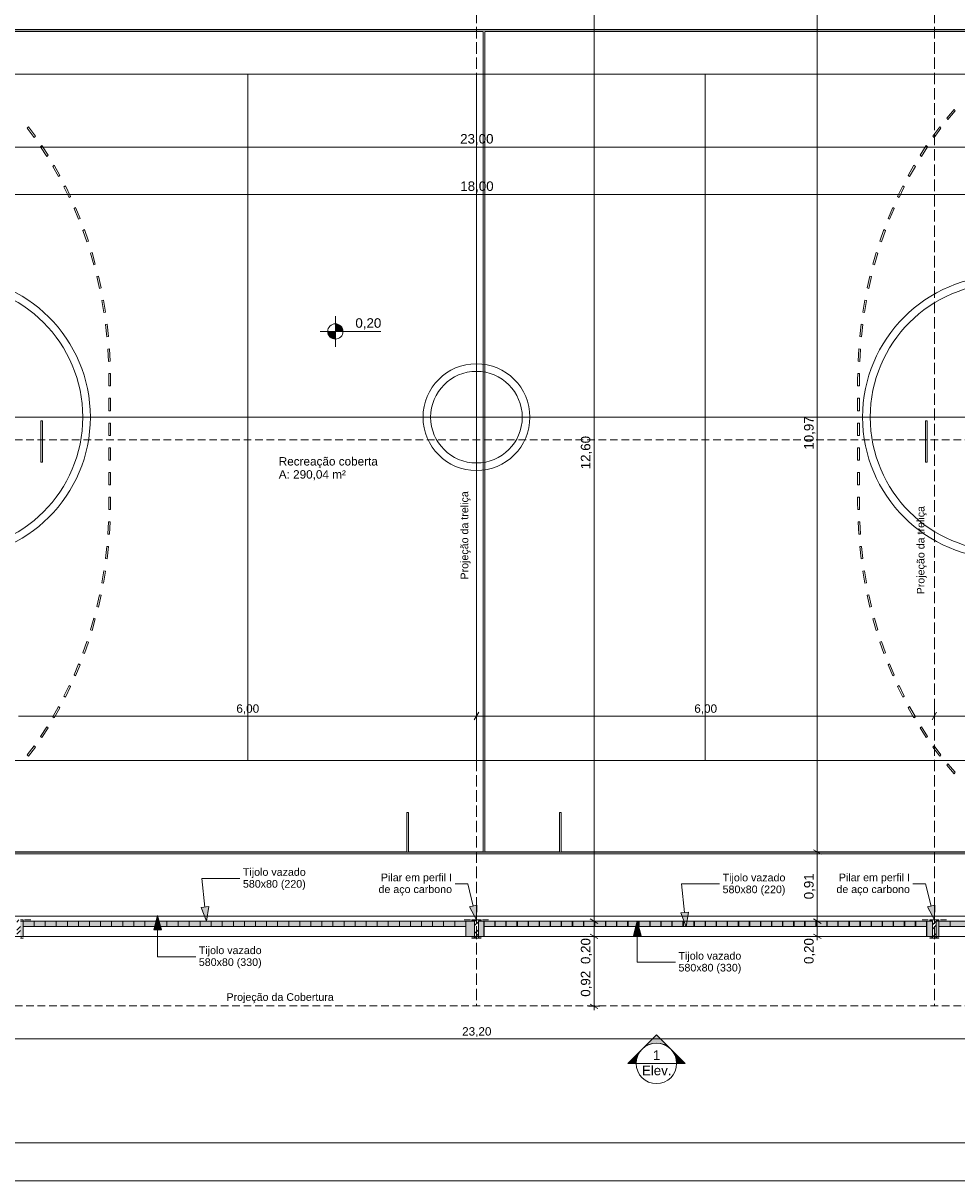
# Model space of a CAD drawing. Header units: millimetres. Extents: x 0 to 1917, y 0 to 847.
# Tile 3 of 230: x 359 to 604, y 0 to 303. Entities that reach past the tile are written whole.
import ezdxf

# ---------------------------------------------------------------- set-up
doc = ezdxf.new("R2010")
doc.units = ezdxf.units.MM
doc.header["$MEASUREMENT"] = 0
doc.set_wipeout_variables(frame=1)
for name, pattern in [('Linha Tracejada 2_1', [3, 2, -1]), ('Linha Tracejada 3_1', [4, 3, -1]), ('Wipeout_Contour', [1000, 0, -1000])]:
    doc.linetypes.add(name, pattern=pattern)
for name, color, linetype in [('Cobertura.ARQ', 7, 'Continuous'), ('Cota.2D', 7, 'Continuous'), ('Interior - Mobiliário', 7, 'Continuous'), ('Laje.ARQ', 7, 'Continuous'), ('levanta_71_LOTE', 7, 'Continuous'), ('levanta_d1_ESCOLA', 7, 'Continuous'), ('Linha & Trama.2D', 7, 'Continuous'), ('Marcador - Corte & Elevação.2D', 7, 'Continuous'), ('Parede.ARQ', 7, 'Continuous'), ('Pilar.ARQ', 7, 'Continuous'), ('Rótulo.2D', 7, 'Continuous'), ('Texto.2D', 7, 'Continuous')]:
    doc.layers.add(name, color=color, linetype=linetype)
doc.styles.add('GENERATED_STYLE_1', font='arial.ttf')
pattern_1 = [(45, (-3320.6625, -5.4271), (-1.5909903, 1.5909903), []), (45, (-3321.1928, -4.8968), (-1.5909903, 1.5909903), [])]

msp = doc.modelspace()

# ---------------------------------------------------------------- hatches: boundary and pattern name
at = {"layer": 'Cota.2D', "linetype": 'Continuous', "lineweight": 0}
for points in [[(441.27, 222.56), (443.27, 222.56), (443.12, 223.32), (442.69, 223.97), (442.04, 224.41), (441.27, 224.56)], [(441.27, 222.56), (439.27, 222.56), (439.42, 221.79), (439.86, 221.15), (440.51, 220.71), (441.27, 220.56)]]:
    msp.add_hatch(color=161, dxfattribs=at).paths.add_polyline_path(points)
at = {"layer": 'Marcador - Corte & Elevação.2D', "linetype": 'Continuous', "lineweight": 0}
for points in [[(521.66, 34.53, -0.414214), (529.16, 34.53), (525.41, 38.28)], [(517.91, 30.78), (520.11, 30.78, -0.198912), (521.66, 34.53)], [(532.91, 30.78), (529.16, 34.53, -0.198912), (530.72, 30.78)]]:
    msp.add_hatch(color=161, dxfattribs=at).paths.add_polyline_path(points)
at = {"layer": 'Parede.ARQ', "linetype": 'Continuous', "lineweight": 0}
for color, points in [(35, [(358.75, 68.04), (358.75, 64.04), (359.45, 64.04), (359.45, 68.04)]), (255, [(475.45, 66.64), (475.45, 68.04), (359.45, 68.04), (359.45, 66.64)]), (255, [(475.45, 66.64), (475.45, 68.04), (359.45, 68.04), (359.45, 66.64)]), (35, [(477.76, 68.04), (475.45, 68.04), (475.45, 64.04), (477.76, 64.04)]), (35, [(478.75, 68.04), (478.75, 64.04), (480.16, 64.04), (480.16, 68.04)]), (255, [(596.16, 66.64), (596.16, 68.04), (480.16, 68.04), (480.16, 66.64)]), (255, [(480.28, 66.64), (596.28, 66.64), (596.28, 68.04), (480.28, 68.04)]), (35, [(596.28, 64.04), (597.76, 64.04), (597.76, 68.04), (596.28, 68.04)]), (35, [(598.75, 68.04), (598.75, 64.04), (599.45, 64.04), (599.45, 68.04)]), (255, [(707.45, 66.64), (707.45, 68.04), (599.45, 68.04), (599.45, 66.64)]), (255, [(707.45, 66.64), (707.45, 68.04), (599.45, 68.04), (599.45, 66.64)])]:
    msp.add_hatch(color=color, dxfattribs=at).paths.add_polyline_path(points)
at = {"layer": 'Pilar.ARQ', "linetype": 'Continuous', "lineweight": 0}
h = msp.add_hatch(dxfattribs=at)
h.set_pattern_fill('AÇO_0001', color=151, style=0, pattern_type=2)
h.set_pattern_definition(pattern_1)
h.paths.add_polyline_path([(359.45, 63.57), (359.45, 63.62), (359.44, 63.67), (359.39, 63.7), (358.82, 63.78), (358.77, 63.8), (358.75, 63.85), (358.75, 68.08), (358.77, 68.13), (358.82, 68.16), (359.39, 68.24), (359.44, 68.26), (359.45, 68.32), (359.45, 68.37), (358.75, 68.37), (357.76, 68.37), (357.05, 68.37), (357.05, 68.32), (357.07, 68.26), (357.12, 68.24), (357.69, 68.16), (357.74, 68.13), (357.76, 68.08), (357.76, 63.85), (357.74, 63.8), (357.69, 63.78), (357.12, 63.7), (357.07, 63.67), (357.05, 63.62), (357.05, 63.57), (357.76, 63.57), (358.75, 63.57)])
at = {"layer": 'Rótulo.2D', "linetype": 'Continuous', "lineweight": 0}
for points in [[(407.51, 68.04), (408.09, 71.86), (406.1, 71.64)], [(533.22, 66.59), (533.79, 70.41), (531.81, 70.19)], [(394.69, 69.49), (393.69, 65.76), (395.69, 65.76)], [(520.4, 68.04), (519.4, 64.31), (521.4, 64.31)]]:
    msp.add_hatch(color=161, dxfattribs=at).paths.add_polyline_path(points)

# ---------------------------------------------------------------- linework, layer by layer
at = {"layer": 'Cobertura.ARQ', "color": 233, "linetype": 'Linha Tracejada 2_1', "lineweight": 0, "flags": 128}
for points in [[(228.25, 194.13), (728.25, 194.13)], [(728.25, 194.13), (228.25, 194.13)], [(728.25, 45.83), (228.25, 45.83)]]:
    msp.add_lwpolyline(points, dxfattribs=at)
at = {"layer": 'Cota.2D', "color": 7, "linetype": 'Continuous', "lineweight": 0}
for p, q in [((509.07, 68.04), (509.07, 320.04)), ((567.57, 86.14), (567.57, 305.56)), ((248.25, 270.83), (708.25, 270.83)), ((298.29, 258.42), (658.29, 258.42)), ((358.25, 121.8), (478.25, 121.8)), ((478.83, 122.8), (477.68, 120.8)), ((478.25, 120.3), (478.25, 123.3)), ((478.25, 121.8), (598.25, 121.8)), ((598.83, 122.8), (597.68, 120.8)), ((598.25, 120.3), (598.25, 123.3)), ((598.25, 121.8), (708.25, 121.8)), ((569.07, 86.14), (566.07, 86.14)), ((566.57, 86.72), (568.57, 85.57)), ((567.57, 68.04), (567.57, 86.14)), ((510.57, 68.04), (507.57, 68.04)), ((508.07, 68.62), (510.07, 67.46)), ((509.07, 64.04), (509.07, 68.04)), ((569.07, 68.04), (566.07, 68.04)), ((566.57, 68.62), (568.57, 67.46)), ((567.57, 64.04), (567.57, 68.04)), ((510.57, 64.04), (507.57, 64.04)), ((508.07, 64.62), (510.07, 63.46)), ((509.07, 45.74), (509.07, 64.04)), ((569.07, 64.04), (566.07, 64.04)), ((566.57, 64.62), (568.57, 63.46)), ((567.57, 63.06), (567.57, 64.04)), ((510.57, 45.74), (507.57, 45.74)), ((508.07, 46.32), (510.07, 45.16)), ((509.07, 44.76), (509.07, 45.74)), ((246.25, 37.21), (710.25, 37.21))]:
    msp.add_line(p, q, dxfattribs=at)
at = {"layer": 'Cota.2D', "color": 161, "linetype": 'Continuous', "lineweight": 0}
for p, q in [((441.27, 218.56), (441.27, 226.56)), ((437.27, 222.56), (453.17, 222.56))]:
    msp.add_line(p, q, dxfattribs=at)
msp.add_circle((441.27, 222.56), 2, dxfattribs=at)
at = {"layer": 'Interior - Mobiliário', "color": 102, "linetype": 'Continuous', "lineweight": 0}
for p, q in [((302.25, 301.7), (658.25, 301.7)), ((658.25, 301.7), (302.25, 301.7)), ((480.03, 301.16), (329.83, 301.16)), ((480.03, 86.24), (480.03, 301.16)), ((630.68, 301.16), (480.48, 301.16)), ((480.48, 301.16), (480.48, 86.24)), ((601.5, 278.49), (603.41, 280.75)), ((603.72, 280.35), (601.81, 278.11)), ((603.41, 280.75), (603.72, 280.35)), ((360.54, 275.79), (360.86, 276.16)), ((360.86, 276.16), (362.65, 273.75)), ((597.86, 273.75), (599.65, 276.16)), ((599.65, 276.16), (599.97, 275.79)), ((601.81, 278.11), (601.5, 278.49)), ((362.31, 273.4), (360.54, 275.79)), ((362.65, 273.75), (362.31, 273.4)), ((598.2, 273.4), (597.86, 273.75)), ((599.97, 275.79), (598.2, 273.4)), ((364.03, 270.93), (364.37, 271.27)), ((365.67, 268.4), (364.03, 270.93)), ((364.37, 271.27), (366.02, 268.73)), ((594.49, 268.73), (596.14, 271.27)), ((596.48, 270.93), (594.84, 268.4)), ((596.14, 271.27), (596.48, 270.93)), ((366.02, 268.73), (365.67, 268.4)), ((594.84, 268.4), (594.49, 268.73)), ((367.24, 265.8), (367.6, 266.11)), ((368.74, 263.14), (367.24, 265.8)), ((367.6, 266.11), (369.11, 263.44)), ((591.4, 263.44), (592.91, 266.11)), ((593.27, 265.8), (591.77, 263.14)), ((592.91, 266.11), (593.27, 265.8)), ((369.11, 263.44), (368.74, 263.14)), ((591.77, 263.14), (591.4, 263.44)), ((370.16, 260.42), (370.54, 260.71)), ((371.51, 257.65), (370.16, 260.42)), ((370.54, 260.71), (371.9, 257.92)), ((371.9, 257.92), (371.51, 257.65)), ((588.61, 257.92), (589.97, 260.71)), ((589, 257.65), (588.61, 257.92)), ((590.35, 260.42), (589, 257.65)), ((589.97, 260.71), (590.35, 260.42)), ((372.79, 254.82), (373.18, 255.07)), ((373.98, 251.95), (372.79, 254.82)), ((373.18, 255.07), (374.38, 252.18)), ((586.13, 252.18), (587.33, 255.07)), ((587.72, 254.82), (586.53, 251.95)), ((587.33, 255.07), (587.72, 254.82)), ((374.38, 252.18), (373.98, 251.95)), ((586.53, 251.95), (586.13, 252.18)), ((375.09, 249.02), (375.5, 249.24)), ((376.13, 246.05), (375.09, 249.02)), ((375.5, 249.24), (376.54, 246.26)), ((583.97, 246.26), (585.01, 249.24)), ((585.41, 249.02), (584.38, 246.05)), ((585.01, 249.24), (585.41, 249.02)), ((376.54, 246.26), (376.13, 246.05)), ((584.38, 246.05), (583.97, 246.26)), ((377.08, 243.05), (377.5, 243.23)), ((377.95, 240), (377.08, 243.05)), ((377.5, 243.23), (378.37, 240.17)), ((582.14, 240.17), (583.01, 243.23)), ((583.43, 243.05), (582.56, 240)), ((583.01, 243.23), (583.43, 243.05)), ((378.37, 240.17), (377.95, 240)), ((582.56, 240), (582.14, 240.17)), ((378.73, 236.92), (379.16, 237.07)), ((379.43, 233.82), (378.73, 236.92)), ((379.16, 237.07), (379.86, 233.95)), ((580.65, 233.95), (581.35, 237.07)), ((581.78, 236.92), (581.08, 233.82)), ((581.35, 237.07), (581.78, 236.92)), ((379.86, 233.95), (379.43, 233.82)), ((581.08, 233.82), (580.65, 233.95)), ((380.05, 230.68), (380.48, 230.8)), ((380.58, 227.52), (380.05, 230.68)), ((380.48, 230.8), (381.01, 227.62)), ((579.5, 227.62), (580.03, 230.8)), ((580.46, 230.68), (579.93, 227.52)), ((580.03, 230.8), (580.46, 230.68)), ((381.01, 227.62), (380.58, 227.52)), ((579.93, 227.52), (579.5, 227.62)), ((381.02, 224.35), (381.46, 224.43)), ((381.37, 221.15), (381.02, 224.35)), ((381.46, 224.43), (381.81, 221.22)), ((578.7, 221.22), (579.05, 224.43)), ((579.05, 224.43), (579.49, 224.35)), ((579.49, 224.35), (579.14, 221.15)), ((381.81, 221.22), (381.37, 221.15)), ((579.14, 221.15), (578.7, 221.22)), ((381.63, 217.95), (382.08, 217.99)), ((381.81, 214.73), (381.63, 217.95)), ((382.08, 217.99), (382.25, 214.76)), ((578.26, 214.76), (578.43, 217.99)), ((578.43, 217.99), (578.88, 217.95)), ((578.88, 217.95), (578.7, 214.73)), ((382.25, 214.76), (381.81, 214.73)), ((578.7, 214.73), (578.26, 214.76)), ((381.9, 211.51), (382.34, 211.52)), ((381.91, 209.9), (381.9, 211.51)), ((381.91, 208.28), (381.91, 209.9)), ((382.34, 211.52), (382.35, 209.9)), ((382.35, 209.9), (382.35, 208.28)), ((578.15, 209.9), (578.17, 211.52)), ((578.15, 208.28), (578.15, 209.9)), ((578.17, 211.52), (578.61, 211.51)), ((578.61, 211.51), (578.6, 209.9)), ((578.6, 209.9), (578.6, 208.28)), ((382.35, 208.28), (381.91, 208.28)), ((578.6, 208.28), (578.15, 208.28)), ((381.91, 201.8), (381.91, 205.04)), ((381.91, 205.04), (382.35, 205.04)), ((382.35, 205.04), (382.35, 201.8)), ((578.15, 201.8), (578.15, 205.04)), ((578.15, 205.04), (578.6, 205.04)), ((578.6, 205.04), (578.6, 201.8)), ((382.35, 201.8), (381.91, 201.8)), ((578.6, 201.8), (578.15, 201.8)), ((364.11, 188.3), (364.11, 199.1)), ((364.11, 199.1), (364.55, 199.1)), ((364.55, 199.1), (364.55, 188.3)), ((381.91, 195.32), (381.91, 198.56)), ((381.91, 198.56), (382.35, 198.56)), ((382.35, 198.56), (382.35, 195.32)), ((578.15, 195.32), (578.15, 198.56)), ((578.15, 198.56), (578.6, 198.56)), ((578.6, 198.56), (578.6, 195.32)), ((595.95, 188.3), (595.95, 199.1)), ((595.95, 199.1), (596.4, 199.1)), ((596.4, 199.1), (596.4, 188.3)), ((382.35, 195.32), (381.91, 195.32)), ((578.6, 195.32), (578.15, 195.32)), ((381.91, 188.84), (381.91, 192.08)), ((381.91, 192.08), (382.35, 192.08)), ((382.35, 192.08), (382.35, 188.84)), ((578.15, 188.84), (578.15, 192.08)), ((578.15, 192.08), (578.6, 192.08)), ((578.6, 192.08), (578.6, 188.84)), ((364.55, 188.3), (364.11, 188.3)), ((382.35, 188.84), (381.91, 188.84)), ((578.6, 188.84), (578.15, 188.84)), ((596.4, 188.3), (595.95, 188.3)), ((381.91, 182.36), (381.91, 185.6)), ((381.91, 185.6), (382.35, 185.6)), ((382.35, 185.6), (382.35, 182.36)), ((578.15, 182.36), (578.15, 185.6)), ((578.15, 185.6), (578.6, 185.6)), ((578.6, 185.6), (578.6, 182.36)), ((382.35, 182.36), (381.91, 182.36)), ((578.6, 182.36), (578.15, 182.36)), ((381.91, 179.12), (382.35, 179.12)), ((381.91, 177.5), (381.91, 179.12)), ((382.35, 179.12), (382.35, 177.5)), ((578.15, 177.5), (578.15, 179.12)), ((578.15, 179.12), (578.6, 179.12)), ((578.6, 179.12), (578.6, 177.5)), ((381.9, 175.89), (381.91, 177.5)), ((382.35, 177.5), (382.34, 175.88)), ((578.17, 175.88), (578.15, 177.5)), ((578.6, 177.5), (578.61, 175.89)), ((382.34, 175.88), (381.9, 175.89)), ((578.61, 175.89), (578.17, 175.88)), ((381.63, 169.46), (381.81, 172.67)), ((381.81, 172.67), (382.25, 172.64)), ((382.25, 172.64), (382.08, 169.41)), ((578.26, 172.64), (578.7, 172.67)), ((578.43, 169.41), (578.26, 172.64)), ((578.7, 172.67), (578.88, 169.46)), ((382.08, 169.41), (381.63, 169.46)), ((578.88, 169.46), (578.43, 169.41)), ((381.02, 163.06), (381.37, 166.25)), ((381.37, 166.25), (381.81, 166.19)), ((381.81, 166.19), (381.46, 162.98)), ((578.7, 166.19), (579.14, 166.25)), ((579.05, 162.98), (578.7, 166.19)), ((579.14, 166.25), (579.49, 163.06)), ((381.46, 162.98), (381.02, 163.06)), ((579.49, 163.06), (579.05, 162.98)), ((380.05, 156.72), (380.58, 159.88)), ((381.01, 159.78), (380.48, 156.61)), ((380.58, 159.88), (381.01, 159.78)), ((579.5, 159.78), (579.93, 159.88)), ((580.03, 156.61), (579.5, 159.78)), ((579.93, 159.88), (580.46, 156.72)), ((380.48, 156.61), (380.05, 156.72)), ((580.46, 156.72), (580.03, 156.61)), ((378.73, 150.48), (379.43, 153.59)), ((379.86, 153.45), (379.16, 150.33)), ((379.43, 153.59), (379.86, 153.45)), ((580.65, 153.45), (581.08, 153.59)), ((581.35, 150.33), (580.65, 153.45)), ((581.08, 153.59), (581.78, 150.48)), ((379.16, 150.33), (378.73, 150.48)), ((581.78, 150.48), (581.35, 150.33)), ((377.08, 144.36), (377.95, 147.4)), ((378.37, 147.23), (377.5, 144.17)), ((377.95, 147.4), (378.37, 147.23)), ((582.14, 147.23), (582.56, 147.4)), ((583.01, 144.17), (582.14, 147.23)), ((582.56, 147.4), (583.43, 144.36)), ((377.5, 144.17), (377.08, 144.36)), ((583.43, 144.36), (583.01, 144.17)), ((375.09, 138.38), (376.13, 141.35)), ((376.54, 141.15), (375.5, 138.16)), ((376.13, 141.35), (376.54, 141.15)), ((583.97, 141.15), (584.38, 141.35)), ((585.01, 138.16), (583.97, 141.15)), ((584.38, 141.35), (585.41, 138.38)), ((375.5, 138.16), (375.09, 138.38)), ((585.41, 138.38), (585.01, 138.16)), ((372.79, 132.58), (373.98, 135.46)), ((374.38, 135.22), (373.18, 132.33)), ((373.98, 135.46), (374.38, 135.22)), ((586.13, 135.22), (586.53, 135.46)), ((587.33, 132.33), (586.13, 135.22)), ((586.53, 135.46), (587.72, 132.58)), ((373.18, 132.33), (372.79, 132.58)), ((587.72, 132.58), (587.33, 132.33)), ((370.16, 126.98), (371.51, 129.75)), ((371.9, 129.49), (370.54, 126.7)), ((371.51, 129.75), (371.9, 129.49)), ((588.61, 129.49), (589, 129.75)), ((589.97, 126.7), (588.61, 129.49)), ((589, 129.75), (590.35, 126.98)), ((370.54, 126.7), (370.16, 126.98)), ((590.35, 126.98), (589.97, 126.7)), ((367.24, 121.6), (368.74, 124.26)), ((367.6, 121.29), (367.24, 121.6)), ((369.11, 123.96), (367.6, 121.29)), ((368.74, 124.26), (369.11, 123.96)), ((591.4, 123.96), (591.77, 124.26)), ((592.91, 121.29), (591.4, 123.96)), ((591.77, 124.26), (593.27, 121.6)), ((593.27, 121.6), (592.91, 121.29)), ((364.03, 116.47), (365.67, 119)), ((366.02, 118.68), (364.37, 116.13)), ((365.67, 119), (366.02, 118.68)), ((594.49, 118.68), (594.84, 119)), ((596.14, 116.13), (594.49, 118.68)), ((594.84, 119), (596.48, 116.47)), ((364.37, 116.13), (364.03, 116.47)), ((596.48, 116.47), (596.14, 116.13)), ((360.54, 111.61), (362.31, 114.01)), ((362.65, 113.65), (360.86, 111.25)), ((362.31, 114.01), (362.65, 113.65)), ((597.86, 113.65), (598.2, 114.01)), ((599.65, 111.25), (597.86, 113.65)), ((598.2, 114.01), (599.97, 111.61)), ((360.86, 111.25), (360.54, 111.61)), ((599.97, 111.61), (599.65, 111.25)), ((601.5, 108.91), (601.81, 109.29)), ((601.81, 109.29), (603.72, 107.05)), ((603.41, 106.66), (601.5, 108.91)), ((603.72, 107.05), (603.41, 106.66)), ((460.02, 86.24), (460.02, 96.5)), ((460.02, 96.5), (460.46, 96.5)), ((460.46, 96.5), (460.46, 86.24)), ((500.05, 86.24), (500.05, 96.5)), ((500.05, 96.5), (500.49, 96.5)), ((500.49, 96.5), (500.49, 86.24)), ((658.25, 85.7), (302.25, 85.7)), ((302.25, 85.7), (658.25, 85.7)), ((329.83, 86.24), (460.02, 86.24)), ((460.46, 86.24), (480.03, 86.24)), ((480.48, 86.24), (500.05, 86.24)), ((500.49, 86.24), (630.68, 86.24))]:
    msp.add_line(p, q, dxfattribs=at)
at = {"layer": 'Laje.ARQ', "color": 111, "linetype": 'Continuous', "lineweight": 0, "flags": 128}
for points in [[(244.25, 64.04), (646.63, 64.04), (712.25, 64.04), (712.25, 324.04), (244.25, 324.04)], [(302.2, 301.61), (658.29, 301.61), (658.29, 86.14), (302.2, 86.14)]]:
    msp.add_lwpolyline(points, close=True, dxfattribs=at)
msp.add_lwpolyline([(899.86, 64.04), (712.25, 64.04), (244.35, 64.04), (180, 64.04), (105.34, 127.7), (105.34, 127.7), (105.34, 127.7)], dxfattribs=at)
at = {"layer": 'levanta_d1_ESCOLA', "color": 7, "linetype": 'Continuous', "lineweight": 0}
for p, q in [((480.16, 68.04), (480.16, 66.64)), ((596.28, 68.04), (596.28, 66.64)), ((480.16, 66.64), (480.16, 64.04)), ((596.28, 66.64), (596.28, 64.04))]:
    msp.add_line(p, q, dxfattribs=at)
at = {"layer": 'Linha & Trama.2D', "color": 190, "linetype": 'Continuous', "lineweight": 0}
for p, q in [((302.2, 290.02), (658.09, 290.02)), ((418.31, 290.02), (418.31, 110.18)), ((478.25, 290.02), (478.25, 110.18)), ((538.2, 290.02), (538.2, 110.18)), ((658.09, 110.18), (302.2, 110.18))]:
    msp.add_line(p, q, dxfattribs=at)
at = {"layer": 'Linha & Trama.2D', "color": 7, "linetype": 'Continuous', "lineweight": 0}
for p, q in [((248.25, 200.1), (708.25, 200.1)), ((1091.33, 10), (35.14, 10)), ((0, 0), (1028.58, 0)), ((0, 0), (1038.58, 0)), ((1101.33, 0), (240.85, 0))]:
    msp.add_line(p, q, dxfattribs=at)
at = {"layer": 'Linha & Trama.2D', "color": 190, "linetype": 'Continuous', "lineweight": 0}
for centre, radius in [((339.98, 200.1), 37.09), ((616.53, 200.1), 37.09), ((339.98, 200.1), 35.09), ((616.53, 200.1), 35.09), ((478.25, 200.1), 14), ((478.25, 200.1), 12)]:
    msp.add_circle(centre, radius, dxfattribs=at)
at = {"layer": 'Marcador - Corte & Elevação.2D', "color": 161, "linetype": 'Continuous', "lineweight": 0}
for p, q in [((525.41, 38.28), (521.66, 34.53)), ((529.16, 34.53), (525.41, 38.28)), ((521.66, 34.53), (517.91, 30.78)), ((529.16, 34.53), (532.91, 30.78)), ((517.91, 30.78), (520.11, 30.78)), ((520.11, 30.78), (530.72, 30.78)), ((532.91, 30.78), (530.72, 30.78))]:
    msp.add_line(p, q, dxfattribs=at)
msp.add_circle((525.41, 30.78), 5.3, dxfattribs=at)
for start, end in [(135, 180), (45, 135), (0, 45)]:
    msp.add_arc((525.41, 30.78), 5.3, start, end, dxfattribs=at)
at = {"layer": 'Parede.ARQ', "color": 102, "linetype": 'Continuous', "lineweight": 0}
for p, q in [((475.45, 68.04), (359.45, 68.04)), ((475.45, 68.04), (359.45, 68.04)), ((359.45, 68.04), (359.45, 66.64)), ((359.45, 68.04), (359.45, 66.64)), ((362.35, 66.64), (362.35, 68.04)), ((365.25, 66.64), (365.25, 68.04)), ((368.15, 66.64), (368.15, 68.04)), ((371.05, 66.64), (371.05, 68.04)), ((373.95, 66.64), (373.95, 68.04)), ((376.85, 66.64), (376.85, 68.04)), ((379.75, 66.64), (379.75, 68.04)), ((382.65, 66.64), (382.65, 68.04)), ((385.55, 66.64), (385.55, 68.04)), ((388.45, 66.64), (388.45, 68.04)), ((391.35, 66.64), (391.35, 68.04)), ((394.25, 66.64), (394.25, 68.04)), ((397.15, 66.64), (397.15, 68.04)), ((400.05, 66.64), (400.05, 68.04)), ((402.95, 66.64), (402.95, 68.04)), ((405.85, 66.64), (405.85, 68.04)), ((408.75, 66.64), (408.75, 68.04)), ((411.65, 66.64), (411.65, 68.04)), ((414.55, 66.64), (414.55, 68.04)), ((417.45, 66.64), (417.45, 68.04)), ((420.35, 66.64), (420.35, 68.04)), ((423.25, 66.64), (423.25, 68.04)), ((426.15, 66.64), (426.15, 68.04)), ((429.05, 66.64), (429.05, 68.04)), ((431.95, 66.64), (431.95, 68.04)), ((434.85, 66.64), (434.85, 68.04)), ((437.75, 66.64), (437.75, 68.04)), ((440.65, 66.64), (440.65, 68.04)), ((443.55, 66.64), (443.55, 68.04)), ((446.45, 66.64), (446.45, 68.04)), ((449.35, 66.64), (449.35, 68.04)), ((452.25, 66.64), (452.25, 68.04)), ((455.15, 66.64), (455.15, 68.04)), ((458.05, 66.64), (458.05, 68.04)), ((460.95, 66.64), (460.95, 68.04)), ((463.85, 66.64), (463.85, 68.04)), ((466.75, 66.64), (466.75, 68.04)), ((469.65, 66.64), (469.65, 68.04)), ((472.55, 66.64), (472.55, 68.04)), ((475.45, 68.04), (475.45, 66.64)), ((475.45, 68.04), (475.45, 66.64)), ((596.16, 68.04), (480.16, 68.04)), ((596.16, 68.04), (480.16, 68.04)), ((480.16, 68.04), (480.16, 66.64)), ((480.16, 68.04), (480.16, 66.64)), ((483.06, 66.64), (483.06, 68.04)), ((485.96, 66.64), (485.96, 68.04)), ((488.86, 66.64), (488.86, 68.04)), ((491.76, 66.64), (491.76, 68.04)), ((494.66, 66.64), (494.66, 68.04)), ((497.56, 66.64), (497.56, 68.04)), ((500.46, 66.64), (500.46, 68.04)), ((503.36, 66.64), (503.36, 68.04)), ((506.26, 66.64), (506.26, 68.04)), ((509.16, 66.64), (509.16, 68.04)), ((512.06, 66.64), (512.06, 68.04)), ((514.96, 66.64), (514.96, 68.04)), ((517.86, 66.64), (517.86, 68.04)), ((520.76, 66.64), (520.76, 68.04)), ((523.66, 66.64), (523.66, 68.04)), ((526.56, 66.64), (526.56, 68.04)), ((529.46, 66.64), (529.46, 68.04)), ((532.36, 66.64), (532.36, 68.04)), ((535.26, 66.64), (535.26, 68.04)), ((538.16, 66.64), (538.16, 68.04)), ((541.06, 66.64), (541.06, 68.04)), ((543.96, 66.64), (543.96, 68.04)), ((546.86, 66.64), (546.86, 68.04)), ((549.76, 66.64), (549.76, 68.04)), ((552.66, 66.64), (552.66, 68.04)), ((555.56, 66.64), (555.56, 68.04)), ((558.46, 66.64), (558.46, 68.04)), ((561.36, 66.64), (561.36, 68.04)), ((564.26, 66.64), (564.26, 68.04)), ((567.16, 66.64), (567.16, 68.04)), ((570.06, 66.64), (570.06, 68.04)), ((572.96, 66.64), (572.96, 68.04)), ((575.86, 66.64), (575.86, 68.04)), ((578.76, 66.64), (578.76, 68.04)), ((581.66, 66.64), (581.66, 68.04)), ((584.56, 66.64), (584.56, 68.04)), ((587.46, 66.64), (587.46, 68.04)), ((590.36, 66.64), (590.36, 68.04)), ((593.26, 66.64), (593.26, 68.04)), ((596.16, 68.04), (596.16, 66.64)), ((596.16, 68.04), (596.16, 66.64)), ((475.45, 66.64), (359.45, 66.64)), ((359.45, 66.64), (359.45, 64.04)), ((475.45, 64.04), (359.45, 64.04)), ((475.45, 66.64), (475.45, 64.04)), ((596.16, 66.64), (480.16, 66.64)), ((480.16, 66.64), (480.16, 64.04)), ((596.16, 64.04), (480.16, 64.04)), ((596.16, 66.64), (596.16, 64.04))]:
    msp.add_line(p, q, dxfattribs=at)
at = {"layer": 'Parede.ARQ', "color": 5, "linetype": 'Continuous', "lineweight": 0}
for p, q in [((475.45, 68.04), (359.45, 68.04)), ((475.45, 68.04), (359.45, 68.04)), ((359.45, 68.04), (359.45, 66.64)), ((359.45, 68.04), (359.45, 66.64)), ((362.35, 66.64), (362.35, 68.04)), ((365.25, 66.64), (365.25, 68.04)), ((368.15, 66.64), (368.15, 68.04)), ((371.05, 66.64), (371.05, 68.04)), ((373.95, 66.64), (373.95, 68.04)), ((376.85, 66.64), (376.85, 68.04)), ((379.75, 66.64), (379.75, 68.04)), ((382.65, 66.64), (382.65, 68.04)), ((385.55, 66.64), (385.55, 68.04)), ((388.45, 66.64), (388.45, 68.04)), ((391.35, 66.64), (391.35, 68.04)), ((394.25, 66.64), (394.25, 68.04)), ((397.15, 66.64), (397.15, 68.04)), ((400.05, 66.64), (400.05, 68.04)), ((402.95, 66.64), (402.95, 68.04)), ((405.85, 66.64), (405.85, 68.04)), ((408.75, 66.64), (408.75, 68.04)), ((411.65, 66.64), (411.65, 68.04)), ((414.55, 66.64), (414.55, 68.04)), ((417.45, 66.64), (417.45, 68.04)), ((420.35, 66.64), (420.35, 68.04)), ((423.25, 66.64), (423.25, 68.04)), ((426.15, 66.64), (426.15, 68.04)), ((429.05, 66.64), (429.05, 68.04)), ((431.95, 66.64), (431.95, 68.04)), ((434.85, 66.64), (434.85, 68.04)), ((437.75, 66.64), (437.75, 68.04)), ((440.65, 66.64), (440.65, 68.04)), ((443.55, 66.64), (443.55, 68.04)), ((446.45, 66.64), (446.45, 68.04)), ((449.35, 66.64), (449.35, 68.04)), ((452.25, 66.64), (452.25, 68.04)), ((455.15, 66.64), (455.15, 68.04)), ((458.05, 66.64), (458.05, 68.04)), ((460.95, 66.64), (460.95, 68.04)), ((463.85, 66.64), (463.85, 68.04)), ((466.75, 66.64), (466.75, 68.04)), ((469.65, 66.64), (469.65, 68.04)), ((472.55, 66.64), (472.55, 68.04)), ((475.45, 68.04), (475.45, 66.64)), ((475.45, 68.04), (475.45, 66.64)), ((480.28, 68.04), (596.28, 68.04)), ((480.28, 68.04), (596.28, 68.04)), ((480.28, 68.04), (480.28, 66.64)), ((480.28, 68.04), (480.28, 66.64)), ((483.18, 66.64), (483.18, 68.04)), ((486.08, 66.64), (486.08, 68.04)), ((488.98, 66.64), (488.98, 68.04)), ((491.88, 66.64), (491.88, 68.04)), ((494.78, 66.64), (494.78, 68.04)), ((497.68, 66.64), (497.68, 68.04)), ((500.58, 66.64), (500.58, 68.04)), ((503.48, 66.64), (503.48, 68.04)), ((506.38, 66.64), (506.38, 68.04)), ((509.28, 66.64), (509.28, 68.04)), ((512.18, 66.64), (512.18, 68.04)), ((515.08, 66.64), (515.08, 68.04)), ((517.98, 66.64), (517.98, 68.04)), ((520.88, 66.64), (520.88, 68.04)), ((523.78, 66.64), (523.78, 68.04)), ((526.68, 66.64), (526.68, 68.04)), ((529.58, 66.64), (529.58, 68.04)), ((532.48, 66.64), (532.48, 68.04)), ((535.38, 66.64), (535.38, 68.04)), ((538.28, 66.64), (538.28, 68.04)), ((541.18, 66.64), (541.18, 68.04)), ((544.08, 66.64), (544.08, 68.04)), ((546.98, 66.64), (546.98, 68.04)), ((549.88, 66.64), (549.88, 68.04)), ((552.78, 66.64), (552.78, 68.04)), ((555.68, 66.64), (555.68, 68.04)), ((558.58, 66.64), (558.58, 68.04)), ((561.48, 66.64), (561.48, 68.04)), ((564.38, 66.64), (564.38, 68.04)), ((567.28, 66.64), (567.28, 68.04)), ((570.18, 66.64), (570.18, 68.04)), ((573.08, 66.64), (573.08, 68.04)), ((575.98, 66.64), (575.98, 68.04)), ((578.88, 66.64), (578.88, 68.04)), ((581.78, 66.64), (581.78, 68.04)), ((584.68, 66.64), (584.68, 68.04)), ((587.58, 66.64), (587.58, 68.04)), ((590.48, 66.64), (590.48, 68.04)), ((593.38, 66.64), (593.38, 68.04)), ((596.28, 68.04), (596.28, 66.64)), ((596.28, 68.04), (596.28, 66.64)), ((475.45, 66.64), (359.45, 66.64)), ((359.45, 66.64), (359.45, 64.04)), ((475.45, 64.04), (359.45, 64.04)), ((475.45, 66.64), (475.45, 64.04)), ((480.28, 66.64), (596.28, 66.64)), ((480.28, 66.64), (480.28, 64.04)), ((480.28, 64.04), (596.28, 64.04)), ((596.28, 66.64), (596.28, 64.04))]:
    msp.add_line(p, q, dxfattribs=at)
at = {"layer": 'Parede.ARQ', "color": 30, "linetype": 'Continuous', "lineweight": 0}
for p, q in [((707.45, 68.04), (599.45, 68.04)), ((707.45, 68.04), (599.45, 68.04)), ((599.45, 68.04), (599.45, 66.64)), ((599.45, 68.04), (599.45, 66.64)), ((707.45, 68.04), (599.45, 68.04)), ((707.45, 68.04), (599.45, 68.04)), ((599.45, 68.04), (599.45, 66.64)), ((599.45, 68.04), (599.45, 66.64)), ((602.38, 66.64), (602.38, 68.04)), ((602.38, 66.64), (602.38, 68.04)), ((707.45, 66.64), (599.45, 66.64)), ((599.45, 66.64), (599.45, 64.04)), ((707.45, 66.64), (599.45, 66.64)), ((599.45, 66.64), (599.45, 64.04)), ((707.45, 64.04), (599.45, 64.04)), ((707.45, 64.04), (599.45, 64.04))]:
    msp.add_line(p, q, dxfattribs=at)
at = {"layer": 'Parede.ARQ', "color": 7, "linetype": 'Continuous', "lineweight": 0, "flags": 128}
for points in [[(359.45, 68.04), (358.75, 68.04)], [(477.76, 68.04), (475.45, 68.04)], [(480.16, 68.04), (478.75, 68.04)], [(597.76, 68.04), (596.28, 68.04)], [(599.45, 68.04), (598.75, 68.04)], [(358.75, 64.04), (359.45, 64.04)], [(475.45, 64.04), (477.76, 64.04)], [(478.75, 64.04), (480.16, 64.04)], [(596.28, 64.04), (597.76, 64.04)], [(598.75, 64.04), (599.45, 64.04)]]:
    msp.add_lwpolyline(points, dxfattribs=at)
at = {"layer": 'Pilar.ARQ', "color": 12, "linetype": 'Continuous', "lineweight": 0}
for p, q in [((478.25, 69.97), (478.25, 72.37)), ((598.25, 69.97), (598.25, 72.37)), ((359.85, 68.37), (361.45, 68.37))]:
    msp.add_line(p, q, dxfattribs=at)
at = {"layer": 'Pilar.ARQ', "color": 7, "linetype": 'Continuous', "lineweight": 0, "flags": 128}
for points in [[(359.44, 68.26), (359.45, 68.32), (359.45, 68.37), (358.75, 68.37)], [(358.75, 63.57), (359.45, 63.57), (359.45, 63.62), (359.44, 63.67)]]:
    msp.add_lwpolyline(points, dxfattribs=at)
at = {"layer": 'Rótulo.2D', "color": 151, "linetype": 'Continuous', "lineweight": 0}
for p, q in [((407.09, 71.75), (406.25, 79.25)), ((406.25, 79.25), (416.25, 79.25)), ((475.97, 77.83), (472.65, 77.83)), ((477.38, 71.99), (475.97, 77.83)), ((532.8, 70.3), (531.96, 77.79)), ((531.96, 77.79), (541.96, 77.79)), ((595.97, 77.83), (592.65, 77.83)), ((597.38, 71.99), (595.97, 77.83)), ((394.69, 65.76), (394.69, 58.74)), ((520.4, 64.31), (520.4, 57.28)), ((394.69, 58.74), (404.69, 58.74)), ((520.4, 57.28), (530.4, 57.28))]:
    msp.add_line(p, q, dxfattribs=at)
at = {"layer": 'Rótulo.2D', "color": 161, "linetype": 'Continuous', "lineweight": 0}
for p, q in [((406.1, 71.64), (408.09, 71.86)), ((407.51, 68.04), (406.1, 71.64)), ((407.51, 68.04), (408.09, 71.86)), ((476.41, 71.76), (478.35, 72.23)), ((531.81, 70.19), (533.79, 70.41)), ((533.22, 66.59), (531.81, 70.19)), ((533.22, 66.59), (533.79, 70.41)), ((596.41, 71.76), (598.35, 72.23)), ((394.69, 69.49), (393.69, 65.76)), ((394.69, 69.49), (395.69, 65.76)), ((520.4, 68.04), (519.4, 64.31)), ((520.4, 68.04), (521.4, 64.31)), ((395.69, 65.76), (393.69, 65.76)), ((521.4, 64.31), (519.4, 64.31))]:
    msp.add_line(p, q, dxfattribs=at)

# ---------------------------------------------------------------- texts
at = {"layer": 'Cota.2D', "color": 7, "linetype": 'Continuous', "lineweight": 0, "attachment_point": 7, "style": 'GENERATED_STYLE_1'}
for s, insert, char_height, width in [('\\A1;23,00', (473.98, 271.33), 2.5, 8.5486), ('\\A1;18,00', (474.01, 258.92), 2.5, 8.5486), ('\\A1;0,20', (446.52, 223.06), 2.5, 6.6514), ('\\A1;6,00', (415.33, 122.24), 2.2, 5.8533), ('\\A1;6,00', (535.33, 122.24), 2.2, 5.8533), ('\\A1;23,20', (474.49, 37.65), 2.2, 7.5227)]:
    msp.add_mtext(s, dxfattribs=dict(at, insert=insert, char_height=char_height, width=width))
at = {"layer": 'Cota.2D', "color": 7, "linetype": 'Continuous', "lineweight": 0, "char_height": 2.5, "attachment_point": 7, "rotation": 90, "style": 'GENERATED_STYLE_1'}
for s, insert, width in [('\\A1;10,97', (567.07, 191.58), 8.5486), ('\\A1;12,60', (508.57, 186.44), 8.5486), ('\\A1;0,91', (567.07, 73.77), 6.6514), ('\\A1;0,20', (508.57, 56.81), 6.6514), ('\\A1;0,20', (567.07, 56.81), 6.6514), ('\\A1;0,92', (508.57, 48.24), 6.6514)]:
    msp.add_mtext(s, dxfattribs=dict(at, insert=insert, width=width))
at = {"layer": 'Marcador - Corte & Elevação.2D', "color": 161, "linetype": 'Continuous', "lineweight": 0, "char_height": 2.5, "attachment_point": 7, "style": 'GENERATED_STYLE_1'}
for s, insert in [('\\A1;1', (524.47, 31.68)), ('\\A1;Elev.', (521.61, 27.64))]:
    msp.add_mtext(s, dxfattribs=dict(at, insert=insert))
at = {"layer": 'Rótulo.2D', "color": 5, "linetype": 'Continuous', "lineweight": 0, "char_height": 2, "style": 'GENERATED_STYLE_1'}
for s, insert, attachment_point, line_spacing_factor in [('\\A1;Tijolo vazado\\P580x80 (220)', (417.05, 79.07), 4, 0.930952), ('\\A1;Pilar em perfil I\\Pde aço carbono', (471.85, 77.65), 6, 0.930353), ('\\A1;Tijolo vazado\\P580x80 (220)', (542.76, 77.62), 4, 0.930952), ('\\A1;Pilar em perfil I\\Pde aço carbono', (591.85, 77.65), 6, 0.930353), ('\\A1;Tijolo vazado\\P580x80 (330)', (405.49, 58.56), 4, 0.930952), ('\\A1;Tijolo vazado\\P580x80 (330)', (531.2, 57.11), 4, 0.930952)]:
    msp.add_mtext(s, dxfattribs=dict(at, insert=insert, attachment_point=attachment_point, line_spacing_factor=line_spacing_factor))
at = {"layer": 'Texto.2D', "color": 5, "linetype": 'Continuous', "lineweight": 0, "insert": (426.44, 189.63), "char_height": 2.2, "attachment_point": 1, "line_spacing_factor": 0.934479, "style": 'GENERATED_STYLE_1'}
msp.add_mtext('\\A1;Recreação coberta\\PA: 290,04 m²', dxfattribs=at)
at = {"layer": 'Texto.2D', "color": 5, "linetype": 'Continuous', "lineweight": 0, "char_height": 2, "attachment_point": 1, "rotation": 90, "style": 'GENERATED_STYLE_1'}
for insert in [(474.1, 157.56), (593.66, 153.68)]:
    msp.add_mtext('\\A1;Projeção da treliça', dxfattribs=dict(at, insert=insert))
at = {"layer": 'Texto.2D', "color": 5, "linetype": 'Continuous', "lineweight": 0, "insert": (412.74, 49.16), "char_height": 2, "attachment_point": 1, "style": 'GENERATED_STYLE_1'}
msp.add_mtext('\\A1;Projeção da Cobertura', dxfattribs=at)

# ---------------------------------------------------------------- next in the draw order: wipeouts: each hides what was drawn before it
at = {"color": 254, "linetype": 'Wipeout_Contour', "lineweight": 0, "ltscale": 15449.293928}
msp.add_wipeout([(479.45, 63.57), (479.45, 63.62), (479.44, 63.67), (479.39, 63.7), (478.82, 63.78), (478.77, 63.8), (478.75, 63.85), (478.75, 68.08), (478.77, 68.13), (478.82, 68.16), (479.39, 68.24), (479.44, 68.26), (479.45, 68.32), (479.45, 68.37), (478.75, 68.37), (477.76, 68.37), (477.05, 68.37), (477.05, 68.32), (477.07, 68.26), (477.12, 68.24), (477.69, 68.16), (477.74, 68.13), (477.76, 68.08), (477.76, 63.85), (477.74, 63.8), (477.69, 63.78), (477.12, 63.7), (477.07, 63.67), (477.05, 63.62), (477.05, 63.57), (477.76, 63.57), (478.75, 63.57)], dxfattribs=at).dxf.layer = 'Pilar.ARQ'
at = {"color": 254, "linetype": 'Wipeout_Contour', "lineweight": 0, "ltscale": 19260.380908}
msp.add_wipeout([(599.45, 63.57), (599.45, 63.62), (599.44, 63.67), (599.39, 63.7), (598.82, 63.78), (598.77, 63.8), (598.75, 63.85), (598.75, 68.08), (598.77, 68.13), (598.82, 68.16), (599.39, 68.24), (599.44, 68.26), (599.45, 68.32), (599.45, 68.37), (598.75, 68.37), (597.76, 68.37), (597.05, 68.37), (597.05, 68.32), (597.07, 68.26), (597.12, 68.24), (597.69, 68.16), (597.74, 68.13), (597.76, 68.08), (597.76, 63.85), (597.74, 63.8), (597.69, 63.78), (597.12, 63.7), (597.07, 63.67), (597.05, 63.62), (597.05, 63.57), (597.76, 63.57), (598.75, 63.57)], dxfattribs=at).dxf.layer = 'Pilar.ARQ'

# ---------------------------------------------------------------- next in the draw order: hatches: boundary and pattern name
at = {"layer": 'Pilar.ARQ', "linetype": 'Continuous', "lineweight": 0}
h = msp.add_hatch(dxfattribs=at)
h.set_pattern_fill('AÇO_0001', color=151, style=0, pattern_type=2)
h.set_pattern_definition(pattern_1)
h.paths.add_polyline_path([(479.45, 63.57), (479.45, 63.62), (479.44, 63.67), (479.39, 63.7), (478.82, 63.78), (478.77, 63.8), (478.75, 63.85), (478.75, 68.08), (478.77, 68.13), (478.82, 68.16), (479.39, 68.24), (479.44, 68.26), (479.45, 68.32), (479.45, 68.37), (478.75, 68.37), (477.76, 68.37), (477.05, 68.37), (477.05, 68.32), (477.07, 68.26), (477.12, 68.24), (477.69, 68.16), (477.74, 68.13), (477.76, 68.08), (477.76, 63.85), (477.74, 63.8), (477.69, 63.78), (477.12, 63.7), (477.07, 63.67), (477.05, 63.62), (477.05, 63.57), (477.76, 63.57), (478.75, 63.57)])
h = msp.add_hatch(dxfattribs=at)
h.set_pattern_fill('AÇO_0001', color=151, style=0, pattern_type=2)
h.set_pattern_definition(pattern_1)
h.paths.add_polyline_path([(599.45, 63.57), (599.45, 63.62), (599.44, 63.67), (599.39, 63.7), (598.82, 63.78), (598.77, 63.8), (598.75, 63.85), (598.75, 68.08), (598.77, 68.13), (598.82, 68.16), (599.39, 68.24), (599.44, 68.26), (599.45, 68.32), (599.45, 68.37), (598.75, 68.37), (597.76, 68.37), (597.05, 68.37), (597.05, 68.32), (597.07, 68.26), (597.12, 68.24), (597.69, 68.16), (597.74, 68.13), (597.76, 68.08), (597.76, 63.85), (597.74, 63.8), (597.69, 63.78), (597.12, 63.7), (597.07, 63.67), (597.05, 63.62), (597.05, 63.57), (597.76, 63.57), (598.75, 63.57)])
at = {"layer": 'Rótulo.2D', "linetype": 'Continuous', "lineweight": 0}
for points in [[(478.25, 68.37), (478.35, 72.23), (476.41, 71.76)], [(598.25, 68.37), (598.35, 72.23), (596.41, 71.76)]]:
    msp.add_hatch(color=161, dxfattribs=at).paths.add_polyline_path(points)

# ---------------------------------------------------------------- next in the draw order: linework, layer by layer
at = {"layer": 'Interior - Mobiliário', "color": 102, "linetype": 'Continuous', "lineweight": 0}
msp.add_line((252.25, 69.37), (708.25, 69.37), dxfattribs=at)
at = {"layer": 'levanta_71_LOTE', "color": 35, "linetype": 'Continuous', "lineweight": 0}
msp.add_line((148.25, 64.04), (899.86, 64.04), dxfattribs=at)
at = {"layer": 'Linha & Trama.2D', "color": 5, "linetype": 'Linha Tracejada 3_1', "lineweight": 0}
for p, q in [((478.25, 342.34), (478.25, 45.74)), ((598.25, 342.34), (598.25, 45.74))]:
    msp.add_line(p, q, dxfattribs=at)
at = {"layer": 'Linha & Trama.2D', "color": 97, "linetype": 'Continuous', "lineweight": 0}
msp.add_line((115.53, 64.04), (480.53, 64.04), dxfattribs=at)
at = {"layer": 'Linha & Trama.2D', "color": 7, "linetype": 'Continuous', "lineweight": 0}
msp.add_line((181.89, 64.04), (768.84, 64.04), dxfattribs=at)
at = {"layer": 'Pilar.ARQ', "color": 12, "linetype": 'Continuous', "lineweight": 0}
for p, q in [((476.65, 68.37), (475.05, 68.37)), ((478.25, 66.77), (478.25, 64.37)), ((479.85, 68.37), (481.45, 68.37)), ((596.65, 68.37), (595.05, 68.37)), ((598.25, 66.77), (598.25, 64.37)), ((599.85, 68.37), (601.45, 68.37))]:
    msp.add_line(p, q, dxfattribs=at)
at = {"layer": 'Pilar.ARQ', "color": 7, "linetype": 'Continuous', "lineweight": 0, "flags": 128}
for points in [[(479.45, 63.57), (479.45, 63.62), (479.44, 63.67), (479.39, 63.7), (478.82, 63.78), (478.77, 63.8), (478.75, 63.85), (478.75, 68.08), (478.77, 68.13), (478.82, 68.16), (479.39, 68.24), (479.44, 68.26), (479.45, 68.32), (479.45, 68.37), (478.75, 68.37), (477.76, 68.37), (477.05, 68.37), (477.05, 68.32), (477.07, 68.26), (477.12, 68.24), (477.69, 68.16), (477.74, 68.13), (477.76, 68.08), (477.76, 63.85), (477.74, 63.8), (477.69, 63.78), (477.12, 63.7), (477.07, 63.67), (477.05, 63.62), (477.05, 63.57), (477.76, 63.57), (478.75, 63.57)], [(599.45, 63.57), (599.45, 63.62), (599.44, 63.67), (599.39, 63.7), (598.82, 63.78), (598.77, 63.8), (598.75, 63.85), (598.75, 68.08), (598.77, 68.13), (598.82, 68.16), (599.39, 68.24), (599.44, 68.26), (599.45, 68.32), (599.45, 68.37), (598.75, 68.37), (597.76, 68.37), (597.05, 68.37), (597.05, 68.32), (597.07, 68.26), (597.12, 68.24), (597.69, 68.16), (597.74, 68.13), (597.76, 68.08), (597.76, 63.85), (597.74, 63.8), (597.69, 63.78), (597.12, 63.7), (597.07, 63.67), (597.05, 63.62), (597.05, 63.57), (597.76, 63.57), (598.75, 63.57)]]:
    msp.add_lwpolyline(points, close=True, dxfattribs=at)
at = {"layer": 'Pilar.ARQ', "color": 12, "linetype": 'Continuous', "lineweight": 0}
for p in [(478.25, 68.37), (598.25, 68.37)]:
    msp.add_point(p, dxfattribs=at)
at = {"layer": 'Rótulo.2D', "color": 161, "linetype": 'Continuous', "lineweight": 0}
for p, q in [((478.25, 68.37), (476.41, 71.76)), ((478.25, 68.37), (478.35, 72.23)), ((598.25, 68.37), (596.41, 71.76)), ((598.25, 68.37), (598.35, 72.23))]:
    msp.add_line(p, q, dxfattribs=at)

doc.saveas('drawing.dxf')
